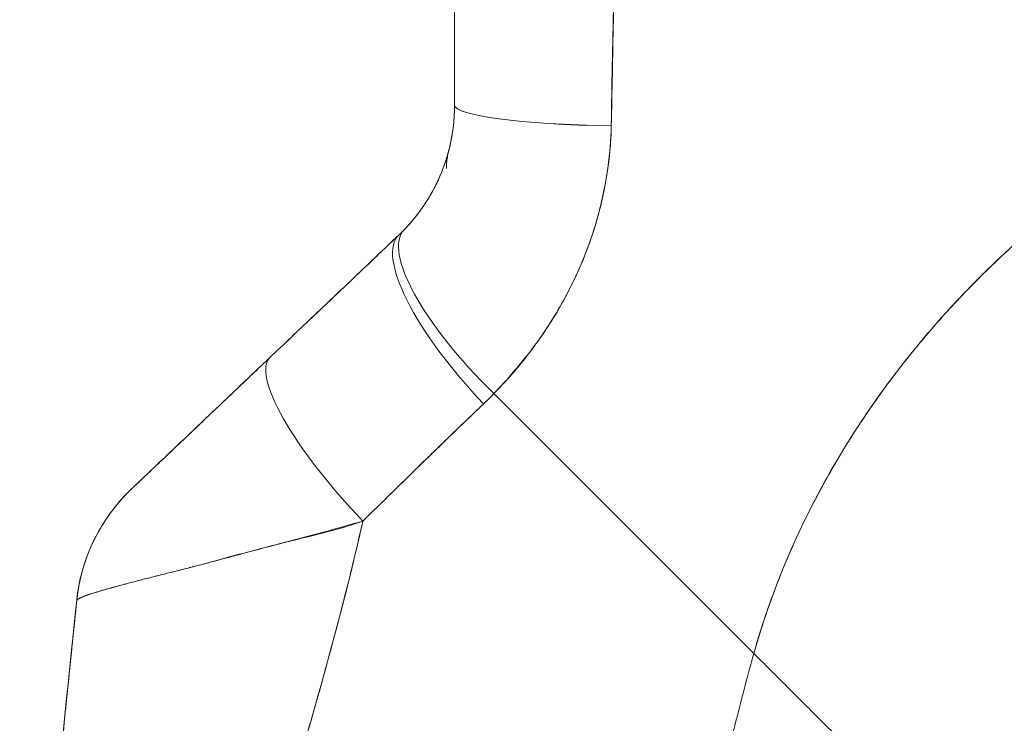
# Model space of a CAD drawing. Header units: inches. Extents: x 16 to 463, y 31 to 294.
# Tile 93 of 110: x 389.715 to 390.796, y 177.577 to 178.349. Entities that reach past the tile are written whole.
import ezdxf

# ---------------------------------------------------------------- set-up
doc = ezdxf.new("R2010")
doc.units = ezdxf.units.IN
doc.header["$LTSCALE"] = 28.571429
doc.header["$MEASUREMENT"] = 0
doc.layers.add('Dimension (ANSI)', color=7, linetype='Continuous', lineweight=5)
doc.layers.add('Visible (ANSI)', color=7, linetype='Continuous', lineweight=5)
doc.styles.add('ROMANS', font='romans.shx')
doc.dimstyles.new('Default (ANSI)', dxfattribs={"dimscale": 28.571429, "dimtxt": 0.1, "dimasz": 0.098425, "dimexe": 0.125, "dimexo": 0.0625, "dimgap": 0.031496, "dimtad": 0, "dimtih": 1, "dimtoh": 1, "dimrnd": 1e-08, "dimzin": 0, "dimdsep": 46, "dimtxsty": 'ROMANS', "dimcen": 0.09, "dimdle": 0.393701, "dimclrd": 256, "dimclre": 256, "dimclrt": 256, "dimadec": 0, "dimazin": 0, "dimtfac": 1, "dimtofl": 0, "dimtmove": 0, "dimatfit": 3, "dimfxl": 1, "dimtolj": 1, "dimtzin": 0, "dimlwd": -1, "dimlwe": -1, "dimarcsym": 0})

# ---------------------------------------------------------------- blocks, each defined once
blk = doc.blocks.new('*D26')
at = {"layer": 'Defpoints', "color": 0, "transparency": 16777216}
for p in [(392.14, 218.7286), (376.021, 138.4786), (392.14, 138.4786)]:
    blk.add_point(p, dxfattribs=at)
at = {"layer": 'Dimension (ANSI)', "transparency": 16777216}
for p, q in [((390.3543, 218.7286), (372.4496, 218.7286)), ((376.021, 215.9165), (376.021, 185.694)), ((376.021, 141.2908), (376.021, 171.5133)), ((390.3543, 138.4786), (372.4496, 138.4786))]:
    blk.add_line(p, q, dxfattribs=at)
for points in [[(375.5523, 215.9165), (376.4897, 215.9165), (376.021, 218.7286)], [(375.5523, 141.2908), (376.4897, 141.2908), (376.021, 138.4786)]]:
    blk.add_solid(points, dxfattribs=at)
at = {"layer": 'Dimension (ANSI)', "transparency": 16777216, "insert": (376.021, 178.6036), "char_height": 2.85714, "attachment_point": 5, "style": 'ROMANS'}
blk.add_mtext('\\A1;80.25\\PDOOR\\PHEIGHT', dxfattribs=at)

msp = doc.modelspace()

# ---------------------------------------------------------------- linework, layer by layer
at = {"layer": 'Visible (ANSI)'}
for p, q in [((390.5208, 177.6532), (390.2356, 177.9384)), ((390.2356, 177.9384), (390.5208, 177.6532)), ((390.0394, 177.5957), (390.0394, 177.5957)), ((390.0394, 177.5957), (390.0394, 177.5957))]:
    msp.add_line(p, q, dxfattribs=at)
for centre, major_axis, ratio, start_param, end_param in [((390.3892, 178.2551), (-0.1969, 0), 0.116853, 6.283185, 7.72703), ((390.3892, 178.2551), (-0.1968, 0), 0.116854, 0.000002, 1.443854), ((390.2785, 177.9813), (-0.1415, 0.1369), 0.308076, 0, 1.565739), ((390.2785, 177.9813), (-0.1415, 0.1369), 0.308076, 0, 1.565739), ((390.2667, 177.9696), (-0.1356, 0.1427), 0.304992, 6.283184, 7.861906), ((390.2667, 177.9696), (-0.1356, 0.1427), 0.304991, 0, 1.578721), ((389.9269, 178.2942), (0.2378, -0.1395), 0.832067, 6.047896, 6.083608), ((389.9269, 178.2943), (0.2377, -0.1398), 0.832157, 6.048993, 6.084701), ((390.1254, 177.8354), (-0.1356, 0.1427), 0.253114, 0, 1.588948), ((390.1254, 177.8354), (-0.1356, 0.1427), 0.253114, 0, 1.588948), ((389.9212, 178.2283), (0.3709, -0.215), 0.948584, 6.012948, 6.052056), ((389.9213, 178.2282), (0.3709, -0.2149), 0.948582, 6.012876, 6.051991), ((389.9736, 177.6912), (-0.1958, 0.0203), 0.999999, 5.575625, 6.283185), ((389.9736, 177.6912), (-0.1356, 0.1427), 0.999991, 0, 0.70756)]:
    msp.add_ellipse(centre, major_axis=major_axis, ratio=ratio, start_param=start_param, end_param=end_param, dxfattribs=at)
for points, knots in [([(390.1924, 178.2551), (390.1924, 178.2964), (390.1924, 178.3384), (390.1924, 178.381), (390.1924, 178.4237), (390.1924, 178.467), (390.1924, 178.5109), (390.1924, 178.5549), (390.1924, 178.5995), (390.1924, 178.6448)], [0, 0, 0, 0, 0.333333, 0.333333, 0.333333, 0.666667, 0.666667, 0.666667, 1, 1, 1, 1]), ([(390.1924, 178.2551), (390.1924, 178.2924), (390.1924, 178.3297), (390.1924, 178.3672), (390.1924, 178.4125), (390.1924, 178.458), (390.1924, 178.5035), (390.1924, 178.5506), (390.1924, 178.5977), (390.1924, 178.6448)], [0, 0, 0, 0, 0.288491, 0.288491, 0.288491, 0.638459, 0.638459, 0.638459, 1, 1, 1, 1]), ([(390.3643, 178.2323), (390.3644, 178.2364), (390.3644, 178.2406), (390.3645, 178.2447), (390.3646, 178.252), (390.3647, 178.2593), (390.3648, 178.2665), (390.3652, 178.2895), (390.3657, 178.3122), (390.3662, 178.3348), (390.3664, 178.3446), (390.3666, 178.3543), (390.3668, 178.364), (390.3669, 178.3667), (390.3669, 178.3694), (390.367, 178.3721), (390.3672, 178.383), (390.3674, 178.3938), (390.3675, 178.4045), (390.3679, 178.4288), (390.3681, 178.4528), (390.3684, 178.4765), (390.3685, 178.4844), (390.3685, 178.4922), (390.3686, 178.5), (390.3687, 178.5021), (390.3687, 178.5043), (390.3687, 178.5064), (390.3689, 178.5218), (390.3691, 178.5372), (390.3693, 178.5523), (390.3696, 178.5799), (390.3699, 178.6069), (390.3701, 178.6331)], [0, 0, 0, 0, 0.029161, 0.029161, 0.029161, 0.080621, 0.080621, 0.080621, 0.243196, 0.243196, 0.243196, 0.313778, 0.313778, 0.313778, 0.333333, 0.333333, 0.333333, 0.41251, 0.41251, 0.41251, 0.591045, 0.591045, 0.591045, 0.650584, 0.650584, 0.650584, 0.666667, 0.666667, 0.666667, 0.784923, 0.784923, 0.784923, 1, 1, 1, 1]), ([(390.3701, 178.6331), (390.3697, 178.5864), (390.3691, 178.5405), (390.3686, 178.4952), (390.3686, 178.4929), (390.3685, 178.4906), (390.3685, 178.4883), (390.368, 178.4454), (390.3675, 178.4032), (390.3668, 178.3616), (390.3667, 178.357), (390.3667, 178.3525), (390.3666, 178.348), (390.3659, 178.3088), (390.3652, 178.2702), (390.3643, 178.2323)], [0, 0, 0, 0, 0.333333, 0.333333, 0.333333, 0.350215, 0.350215, 0.350215, 0.666667, 0.666667, 0.666667, 0.701162, 0.701162, 0.701162, 1, 1, 1, 1]), ([(390.5208, 177.6532), (390.5297, 177.6848), (390.5407, 177.717), (390.5541, 177.7494), (390.5675, 177.7819), (390.5833, 177.8145), (390.6016, 177.8471), (390.6199, 177.8797), (390.6408, 177.9123), (390.6642, 177.9444), (390.6877, 177.9766), (390.7139, 178.0083), (390.7428, 178.0393), (390.7717, 178.0703), (390.8034, 178.1005), (390.8379, 178.1294), (390.8723, 178.1584), (390.9096, 178.1862), (390.9497, 178.2123), (390.9898, 178.2384), (391.0326, 178.2629), (391.0782, 178.2852), (391.1237, 178.3074), (391.172, 178.3276), (391.2228, 178.345)], [0, 0, 0, 0, 0.124948, 0.124948, 0.124948, 0.249955, 0.249955, 0.249955, 0.374963, 0.374963, 0.374963, 0.49997, 0.49997, 0.49997, 0.624978, 0.624978, 0.624978, 0.749985, 0.749985, 0.749985, 0.874993, 0.874993, 0.874993, 1, 1, 1, 1]), ([(391.2228, 178.345), (391.2081, 178.34), (391.1937, 178.3347), (391.1794, 178.3293), (391.1541, 178.3195), (391.1294, 178.3091), (391.1055, 178.2981), (391.0815, 178.2871), (391.0582, 178.2755), (391.0357, 178.2634), (391.0132, 178.2512), (390.9914, 178.2386), (390.9703, 178.2254), (390.9492, 178.2123), (390.9288, 178.1987), (390.9092, 178.1847), (390.8896, 178.1707), (390.8708, 178.1564), (390.8526, 178.1416), (390.8345, 178.1269), (390.8171, 178.1119), (390.8005, 178.0965), (390.7838, 178.0812), (390.7679, 178.0656), (390.7527, 178.0498), (390.7375, 178.0339), (390.7231, 178.0179), (390.7093, 178.0017), (390.6956, 177.9855), (390.6826, 177.9691), (390.6703, 177.9526), (390.658, 177.9361), (390.6464, 177.9195), (390.6355, 177.9028), (390.6245, 177.8862), (390.6143, 177.8694), (390.6048, 177.8527), (390.5952, 177.8359), (390.5863, 177.8191), (390.5781, 177.8024), (390.5698, 177.7856), (390.5623, 177.7689), (390.5553, 177.7522), (390.5483, 177.7355), (390.542, 177.7189), (390.5363, 177.7024), (390.5305, 177.6859), (390.5254, 177.6695), (390.5208, 177.6532)], [0, 0, 0, 0, 0.036069, 0.036069, 0.036069, 0.100331, 0.100331, 0.100331, 0.164593, 0.164593, 0.164593, 0.228855, 0.228855, 0.228855, 0.293118, 0.293118, 0.293118, 0.35738, 0.35738, 0.35738, 0.421642, 0.421642, 0.421642, 0.485904, 0.485904, 0.485904, 0.550166, 0.550166, 0.550166, 0.614429, 0.614429, 0.614429, 0.678691, 0.678691, 0.678691, 0.742953, 0.742953, 0.742953, 0.807215, 0.807215, 0.807215, 0.871477, 0.871477, 0.871477, 0.93574, 0.93574, 0.93574, 1, 1, 1, 1]), ([(390.137, 178.1182), (390.1485, 178.13), (390.1585, 178.1434), (390.1668, 178.1581), (390.1751, 178.1727), (390.1816, 178.1886), (390.1859, 178.205), (390.1902, 178.2214), (390.1924, 178.2382), (390.1924, 178.2551)], [0, 0, 0, 0, 0.333333, 0.333333, 0.333333, 0.666667, 0.666667, 0.666667, 1, 1, 1, 1]), ([(390.137, 178.1182), (390.139, 178.1202), (390.1409, 178.1223), (390.1428, 178.1245), (390.1452, 178.1271), (390.1475, 178.1299), (390.1497, 178.1327), (390.1521, 178.1357), (390.1544, 178.1388), (390.1567, 178.142), (390.1592, 178.1455), (390.1615, 178.1492), (390.1638, 178.1529), (390.1663, 178.157), (390.1687, 178.1613), (390.1709, 178.1657), (390.1734, 178.1706), (390.1758, 178.1757), (390.1779, 178.1809), (390.1803, 178.1867), (390.1824, 178.1928), (390.1842, 178.1989), (390.1863, 178.2059), (390.188, 178.213), (390.1893, 178.2202), (390.1907, 178.2283), (390.1917, 178.2366), (390.1921, 178.245), (390.1923, 178.2483), (390.1924, 178.2517), (390.1924, 178.2551)], [0, 0, 0, 0, 0.060949, 0.060949, 0.060949, 0.135639, 0.135639, 0.135639, 0.215708, 0.215708, 0.215708, 0.303486, 0.303486, 0.303486, 0.401292, 0.401292, 0.401292, 0.511372, 0.511372, 0.511372, 0.635855, 0.635855, 0.635855, 0.776826, 0.776826, 0.776826, 0.936006, 0.936006, 0.936006, 1, 1, 1, 1]), ([(390.2356, 177.9384), (390.243, 177.9462), (390.2502, 177.9542), (390.2571, 177.9622), (390.2613, 177.967), (390.2653, 177.9719), (390.2692, 177.9768), (390.2753, 177.9844), (390.281, 177.992), (390.2864, 177.9996), (390.2887, 178.0029), (390.2909, 178.0061), (390.293, 178.0094), (390.296, 178.0138), (390.2988, 178.0183), (390.3015, 178.0227), (390.3094, 178.0356), (390.3163, 178.0483), (390.3224, 178.0609), (390.3253, 178.0669), (390.328, 178.0728), (390.3306, 178.0788), (390.3365, 178.0926), (390.3415, 178.1061), (390.3457, 178.1195), (390.3488, 178.1295), (390.3514, 178.1394), (390.3537, 178.1492), (390.3558, 178.1582), (390.3576, 178.1672), (390.3591, 178.1762), (390.3602, 178.1826), (390.3611, 178.189), (390.3619, 178.1955), (390.3633, 178.2078), (390.3642, 178.22), (390.3643, 178.2323)], [0, 0, 0, 0, 0.078629, 0.078629, 0.078629, 0.12616, 0.12616, 0.12616, 0.2, 0.2, 0.2, 0.231421, 0.231421, 0.231421, 0.274676, 0.274676, 0.274676, 0.4, 0.4, 0.4, 0.460013, 0.460013, 0.460013, 0.6, 0.6, 0.6, 0.704237, 0.704237, 0.704237, 0.8, 0.8, 0.8, 0.868687, 0.868687, 0.868687, 1, 1, 1, 1]), ([(390.3643, 178.2323), (390.3642, 178.2253), (390.3638, 178.2183), (390.3633, 178.2113), (390.362, 178.1942), (390.3596, 178.1769), (390.3561, 178.1598), (390.3557, 178.1582), (390.3554, 178.1566), (390.3551, 178.155), (390.3522, 178.1417), (390.3486, 178.1284), (390.3443, 178.1152), (390.3403, 178.103), (390.3358, 178.091), (390.3307, 178.0791), (390.3304, 178.0784), (390.3301, 178.0777), (390.3298, 178.0771), (390.3251, 178.0661), (390.3198, 178.0553), (390.314, 178.0446), (390.309, 178.0352), (390.3036, 178.026), (390.2978, 178.0168), (390.2956, 178.0134), (390.2934, 178.0099), (390.291, 178.0064), (390.288, 178.0019), (390.2849, 177.9974), (390.2816, 177.9929), (390.2765, 177.9858), (390.2712, 177.9788), (390.2656, 177.9719), (390.2604, 177.9656), (390.255, 177.9593), (390.2495, 177.9532), (390.245, 177.9482), (390.2403, 177.9433), (390.2356, 177.9384)], [0, 0, 0, 0, 0.067817, 0.067817, 0.067817, 0.234588, 0.234588, 0.234588, 0.25, 0.25, 0.25, 0.380149, 0.380149, 0.380149, 0.5, 0.5, 0.5, 0.506838, 0.506838, 0.506838, 0.617148, 0.617148, 0.617148, 0.713405, 0.713405, 0.713405, 0.75, 0.75, 0.75, 0.798131, 0.798131, 0.798131, 0.874043, 0.874043, 0.874043, 0.943786, 0.943786, 0.943786, 1, 1, 1, 1]), ([(390.1835, 178.1854), (390.1835, 178.1854), (390.1835, 178.1855), (390.1835, 178.1855), (390.1835, 178.1855), (390.1835, 178.1855), (390.1835, 178.1855), (390.1835, 178.1856), (390.1835, 178.1857), (390.1835, 178.1859), (390.1835, 178.1861), (390.1835, 178.1868), (390.1835, 178.1874), (390.1835, 178.1896), (390.1836, 178.1912), (390.184, 178.1951), (390.1843, 178.1975), (390.185, 178.201), (390.1852, 178.2022), (390.1856, 178.2036), (390.1856, 178.2038), (390.1857, 178.2043), (390.1858, 178.2044), (390.1858, 178.2047), (390.1859, 178.2048), (390.186, 178.2052), (390.186, 178.2053), (390.1861, 178.2058), (390.1861, 178.2057), (390.1862, 178.206), (390.1862, 178.2062), (390.1863, 178.2065)], [0, 0, 0, 0, 0.0000351, 0.0000351, 0.0001054, 0.0001054, 0.0002459, 0.0002459, 0.0008081, 0.0008081, 0.0019324, 0.0019324, 0.0064779, 0.0064779, 0.0186041, 0.0186041, 0.0366237, 0.0366237, 0.0458687, 0.0458687, 0.048152, 0.048152, 0.0504319, 0.0504319, 0.0526892, 0.0526892, 0.0608899, 0.0608899, 0.0946199, 0.0946199, 0.1395991, 0.1395991, 0.1395991, 0.1395991]), ([(389.9898, 177.9781), (390.0051, 177.9926), (390.0206, 178.0073), (390.0362, 178.0222), (390.0382, 178.024), (390.0402, 178.026), (390.0422, 178.0279), (390.0558, 178.0408), (390.0695, 178.0538), (390.0833, 178.0669), (390.0864, 178.0698), (390.0894, 178.0728), (390.0925, 178.0757), (390.1053, 178.0878), (390.1182, 178.1001), (390.1311, 178.1124)], [0, 0, 0, 0, 0.333333, 0.333333, 0.333333, 0.376093, 0.376093, 0.376093, 0.666667, 0.666667, 0.666667, 0.731304, 0.731304, 0.731304, 1, 1, 1, 1]), ([(389.9898, 177.9781), (390.0051, 177.9926), (390.0206, 178.0073), (390.0361, 178.0221), (390.0517, 178.0369), (390.0674, 178.0518), (390.0833, 178.0669), (390.0991, 178.0819), (390.115, 178.0971), (390.1311, 178.1124)], [0, 0, 0, 0, 0.333333, 0.333333, 0.333333, 0.666667, 0.666667, 0.666667, 1, 1, 1, 1]), ([(389.838, 177.8339), (389.838, 177.8339), (389.8381, 177.834), (389.8383, 177.8341), (389.8385, 177.8343), (389.8388, 177.8347), (389.8392, 177.8351), (389.8397, 177.8355), (389.8403, 177.8361), (389.841, 177.8368), (389.8418, 177.8375), (389.8428, 177.8384), (389.8438, 177.8394), (389.845, 177.8405), (389.8463, 177.8418), (389.8477, 177.8431), (389.8489, 177.8443), (389.8502, 177.8455), (389.8516, 177.8468), (389.852, 177.8472), (389.8525, 177.8477), (389.853, 177.8481), (389.8551, 177.8501), (389.8574, 177.8523), (389.8599, 177.8547), (389.8626, 177.8573), (389.8656, 177.8601), (389.8687, 177.8631), (389.8721, 177.8663), (389.8758, 177.8698), (389.8796, 177.8734), (389.882, 177.8757), (389.8845, 177.878), (389.887, 177.8805), (389.8889, 177.8823), (389.8908, 177.8841), (389.8928, 177.886), (389.8979, 177.8908), (389.9032, 177.8958), (389.9087, 177.901), (389.9147, 177.9068), (389.921, 177.9128), (389.9275, 177.9189), (389.9345, 177.9256), (389.9417, 177.9324), (389.949, 177.9394), (389.9563, 177.9462), (389.9636, 177.9532), (389.971, 177.9602), (389.9772, 177.9662), (389.9835, 177.9722), (389.9898, 177.9781)], [0, 0, 0, 0, 0.036619, 0.036619, 0.036619, 0.07542, 0.07542, 0.07542, 0.116832, 0.116832, 0.116832, 0.161518, 0.161518, 0.161518, 0.2101, 0.2101, 0.2101, 0.25, 0.25, 0.25, 0.263174, 0.263174, 0.263174, 0.321517, 0.321517, 0.321517, 0.385689, 0.385689, 0.385689, 0.455959, 0.455959, 0.455959, 0.5, 0.5, 0.5, 0.532725, 0.532725, 0.532725, 0.617421, 0.617421, 0.617421, 0.711301, 0.711301, 0.711301, 0.813465, 0.813465, 0.813465, 0.914177, 0.914177, 0.914177, 1, 1, 1, 1]), ([(389.838, 177.8339), (389.8384, 177.8343), (389.839, 177.8348), (389.841, 177.8367), (389.8431, 177.8387), (389.8463, 177.8418), (389.8507, 177.846), (389.8551, 177.8502), (389.8607, 177.8555), (389.8673, 177.8617), (389.8739, 177.868), (389.8815, 177.8753), (389.8901, 177.8834), (389.8986, 177.8915), (389.908, 177.9004), (389.9183, 177.9102), (389.9285, 177.9199), (389.9396, 177.9304), (389.9515, 177.9417), (389.9634, 177.953), (389.9762, 177.9652), (389.9898, 177.9781)], [0.0073542, 0.0073542, 0.0073542, 0.0073542, 0.1428571, 0.1428571, 0.1428571, 0.2857143, 0.2857143, 0.2857143, 0.4285714, 0.4285714, 0.4285714, 0.5714286, 0.5714286, 0.5714286, 0.7142857, 0.7142857, 0.7142857, 0.8571429, 0.8571429, 0.8571429, 1, 1, 1, 1]), ([(390.0917, 177.7985), (390.1073, 177.8139), (390.1227, 177.8288), (390.1377, 177.8435), (390.1466, 177.8522), (390.1554, 177.8608), (390.1641, 177.8692), (390.1645, 177.8695), (390.1648, 177.8699), (390.1651, 177.8702), (390.1707, 177.8757), (390.1763, 177.8811), (390.1818, 177.8864), (390.1963, 177.9004), (390.2104, 177.9139), (390.2243, 177.9272)], [0, 0, 0, 0, 0.333333, 0.333333, 0.333333, 0.531303, 0.531303, 0.531303, 0.538863, 0.538863, 0.538863, 0.666667, 0.666667, 0.666667, 1, 1, 1, 1]), ([(390.2243, 177.9272), (390.2119, 177.9154), (390.1997, 177.9037), (390.1875, 177.8919), (390.1718, 177.8767), (390.1561, 177.8615), (390.1404, 177.8461), (390.1242, 177.8303), (390.108, 177.8144), (390.0917, 177.7985)], [0, 0, 0, 0, 0.2755, 0.2755, 0.2755, 0.631774, 0.631774, 0.631774, 1, 1, 1, 1]), ([(389.7777, 177.7117), (389.7799, 177.7328), (389.7857, 177.7539), (389.8033, 177.7922), (389.8152, 177.81), (389.8312, 177.8272), (389.833, 177.829), (389.8355, 177.8315), (389.8362, 177.8322), (389.8372, 177.8331), (389.8375, 177.8334), (389.8377, 177.8337), (389.8378, 177.8337), (389.8378, 177.8337), (389.8378, 177.8337), (389.8378, 177.8337), (389.8378, 177.8337), (389.8379, 177.8338), (389.8379, 177.8338), (389.8379, 177.8338), (389.8379, 177.8338), (389.8379, 177.8338), (389.8379, 177.8338), (389.8379, 177.8338), (389.8379, 177.8338), (389.8379, 177.8338), (389.8379, 177.8338), (389.8379, 177.8338), (389.838, 177.8339), (389.838, 177.8339)], [0, 0, 0, 0, 0.1621162, 0.1621162, 0.3213339, 0.3213339, 0.3409986, 0.3409986, 0.3483716, 0.3483716, 0.351137, 0.351137, 0.351388, 0.351388, 0.351514, 0.351514, 0.3516412, 0.3516412, 0.3518975, 0.3518975, 0.3539185, 0.3539185, 0.3619173, 0.3619173, 0.385913, 0.385913, 0.4579003, 0.4579003, 0.5836302, 0.5836302, 0.5836302, 0.5836302]), ([(390.0917, 177.7985), (390.0785, 177.7947), (390.0655, 177.7911), (390.0528, 177.7876), (390.0376, 177.7835), (390.0229, 177.7796), (390.0084, 177.7758), (390.006, 177.7752), (390.0037, 177.7745), (390.0014, 177.7739), (389.9891, 177.7706), (389.9769, 177.7674), (389.9652, 177.7643), (389.952, 177.7607), (389.9393, 177.7573), (389.9273, 177.7542), (389.9251, 177.7536), (389.923, 177.753), (389.9208, 177.7524), (389.9117, 177.75), (389.903, 177.7478), (389.8948, 177.7457), (389.885, 177.7432), (389.8758, 177.7409), (389.8672, 177.7388), (389.8641, 177.738), (389.8611, 177.7372), (389.8581, 177.7364), (389.8533, 177.7352), (389.8486, 177.734), (389.8442, 177.7329), (389.8374, 177.7311), (389.8312, 177.7295), (389.8254, 177.7279), (389.8212, 177.7268), (389.8172, 177.7257), (389.8135, 177.7246), (389.8125, 177.7244), (389.8115, 177.7241), (389.8106, 177.7238), (389.8064, 177.7226), (389.8026, 177.7215), (389.7992, 177.7205), (389.796, 177.7195), (389.7932, 177.7186), (389.7907, 177.7177), (389.7893, 177.7172), (389.7879, 177.7168), (389.7867, 177.7163), (389.786, 177.716), (389.7853, 177.7158), (389.7847, 177.7155), (389.7831, 177.7149), (389.7818, 177.7143), (389.7807, 177.7137), (389.7797, 177.7132), (389.779, 177.7127), (389.7785, 177.7124), (389.778, 177.712), (389.7778, 177.7117), (389.7778, 177.7114)], [0, 0, 0, 0, 0.070099, 0.070099, 0.070099, 0.153227, 0.153227, 0.153227, 0.166667, 0.166667, 0.166667, 0.237919, 0.237919, 0.237919, 0.318443, 0.318443, 0.318443, 0.333333, 0.333333, 0.333333, 0.396446, 0.396446, 0.396446, 0.472282, 0.472282, 0.472282, 0.5, 0.5, 0.5, 0.545332, 0.545332, 0.545332, 0.61493, 0.61493, 0.61493, 0.666667, 0.666667, 0.666667, 0.680579, 0.680579, 0.680579, 0.742113, 0.742113, 0.742113, 0.799672, 0.799672, 0.799672, 0.833333, 0.833333, 0.833333, 0.853588, 0.853588, 0.853588, 0.904523, 0.904523, 0.904523, 0.953187, 0.953187, 0.953187, 1, 1, 1, 1]), ([(389.7778, 177.7114), (389.7778, 177.7118), (389.7782, 177.7122), (389.7792, 177.7128), (389.7802, 177.7135), (389.7816, 177.7142), (389.7835, 177.715), (389.7844, 177.7154), (389.7855, 177.7158), (389.7867, 177.7163), (389.7879, 177.7168), (389.7893, 177.7172), (389.7908, 177.7178), (389.7922, 177.7183), (389.7938, 177.7188), (389.7956, 177.7193), (389.7973, 177.7199), (389.7991, 177.7205), (389.8011, 177.721), (389.8047, 177.7221), (389.8088, 177.7233), (389.8133, 177.7246), (389.8137, 177.7247), (389.8141, 177.7248), (389.8145, 177.7249), (389.8195, 177.7263), (389.825, 177.7278), (389.8311, 177.7294), (389.8372, 177.7311), (389.8438, 177.7328), (389.8509, 177.7346), (389.8532, 177.7352), (389.8555, 177.7358), (389.8578, 177.7364), (389.8629, 177.7377), (389.8683, 177.739), (389.8739, 177.7404), (389.882, 177.7424), (389.8907, 177.7446), (389.8999, 177.747), (389.901, 177.7473), (389.9022, 177.7476), (389.9034, 177.7479), (389.9089, 177.7493), (389.9146, 177.7508), (389.9205, 177.7523), (389.9232, 177.7531), (389.9259, 177.7538), (389.9287, 177.7546), (389.9387, 177.7573), (389.9491, 177.7602), (389.9599, 177.7631), (389.9705, 177.766), (389.9815, 177.7689), (389.9927, 177.7717), (389.9954, 177.7724), (389.9981, 177.7731), (390.0007, 177.7737), (390.0009, 177.7738), (390.001, 177.7738), (390.0011, 177.7738), (390.0094, 177.7759), (390.0177, 177.7779), (390.0262, 177.78), (390.0372, 177.7826), (390.0483, 177.7854), (390.0594, 177.7885), (390.0703, 177.7914), (390.0811, 177.7947), (390.0917, 177.7985)], [0, 0, 0, 0, 0.066599, 0.066599, 0.066599, 0.13375, 0.13375, 0.13375, 0.166667, 0.166667, 0.166667, 0.201474, 0.201474, 0.201474, 0.235929, 0.235929, 0.235929, 0.269758, 0.269758, 0.269758, 0.333333, 0.333333, 0.333333, 0.338645, 0.338645, 0.338645, 0.408129, 0.408129, 0.408129, 0.47796, 0.47796, 0.47796, 0.5, 0.5, 0.5, 0.547804, 0.547804, 0.547804, 0.617158, 0.617158, 0.617158, 0.625768, 0.625768, 0.625768, 0.666667, 0.666667, 0.666667, 0.685425, 0.685425, 0.685425, 0.752265, 0.752265, 0.752265, 0.817289, 0.817289, 0.817289, 0.832593, 0.832593, 0.832593, 0.833333, 0.833333, 0.833333, 0.880153, 0.880153, 0.880153, 0.940933, 0.940933, 0.940933, 1, 1, 1, 1]), ([(389.9183, 177.1231), (389.9242, 177.1585), (389.9314, 177.1944), (389.9396, 177.2306), (389.9479, 177.2668), (389.957, 177.3033), (389.9669, 177.3401), (389.9767, 177.3769), (389.9871, 177.414), (389.9979, 177.4513), (390.0086, 177.4887), (390.0195, 177.5263), (390.0304, 177.5642), (390.0413, 177.6021), (390.052, 177.6403), (390.0623, 177.679), (390.0726, 177.7177), (390.0823, 177.7567), (390.0912, 177.7964), (390.0914, 177.7971), (390.0916, 177.7978), (390.0917, 177.7985)], [0, 0, 0, 0, 0.166185, 0.166185, 0.166185, 0.332369, 0.332369, 0.332369, 0.498554, 0.498554, 0.498554, 0.664739, 0.664739, 0.664739, 0.830923, 0.830923, 0.830923, 0.997108, 0.997108, 0.997108, 1, 1, 1, 1]), ([(390.0917, 177.7985), (390.085, 177.7686), (390.0779, 177.7391), (390.0703, 177.7098), (390.0628, 177.6806), (390.055, 177.6516), (390.047, 177.6228), (390.039, 177.594), (390.0308, 177.5655), (390.0226, 177.5371), (390.0144, 177.5086), (390.0062, 177.4804), (389.9981, 177.4523), (389.9901, 177.4242), (389.9822, 177.3963), (389.9745, 177.3685), (389.9669, 177.3407), (389.9596, 177.3131), (389.9528, 177.2856), (389.9459, 177.2581), (389.9395, 177.2308), (389.9337, 177.2037), (389.9279, 177.1766), (389.9227, 177.1498), (389.9183, 177.1231)], [0, 0, 0, 0, 0.125, 0.125, 0.125, 0.25, 0.25, 0.25, 0.375, 0.375, 0.375, 0.5, 0.5, 0.5, 0.625, 0.625, 0.625, 0.75, 0.75, 0.75, 0.875, 0.875, 0.875, 1, 1, 1, 1]), ([(389.739, 177.2045), (389.7395, 177.2359), (389.7407, 177.2683), (389.7423, 177.3015), (389.7439, 177.3348), (389.7461, 177.3689), (389.7487, 177.4037), (389.7512, 177.4385), (389.7542, 177.474), (389.7576, 177.51), (389.7609, 177.546), (389.7645, 177.5826), (389.7683, 177.6196), (389.7714, 177.6499), (389.7746, 177.6806), (389.7778, 177.7114)], [0, 0, 0, 0, 0.207436, 0.207436, 0.207436, 0.414872, 0.414872, 0.414872, 0.622309, 0.622309, 0.622309, 0.829745, 0.829745, 0.829745, 1, 1, 1, 1]), ([(389.7778, 177.7114), (389.7731, 177.6662), (389.7684, 177.6215), (389.764, 177.5774), (389.7596, 177.5332), (389.7556, 177.4897), (389.7521, 177.4471), (389.7485, 177.4044), (389.7456, 177.3627), (389.7434, 177.3222), (389.7411, 177.2817), (389.7397, 177.2423), (389.739, 177.2045)], [0, 0, 0, 0, 0.249407, 0.249407, 0.249407, 0.499604, 0.499604, 0.499604, 0.749802, 0.749802, 0.749802, 1, 1, 1, 1]), ([(389.739, 177.2045), (389.739, 177.2045), (389.739, 177.2045), (389.739, 177.2046), (389.739, 177.2046), (389.739, 177.2048), (389.739, 177.2049), (389.739, 177.2053), (389.7391, 177.2055), (389.7391, 177.2063), (389.7391, 177.2068), (389.7391, 177.2083), (389.7391, 177.2094), (389.7392, 177.2138), (389.7393, 177.2172), (389.743, 177.3846), (389.7608, 177.5482), (389.7777, 177.7114)], [0, 0, 0, 0, 0.000122, 0.000122, 0.000366, 0.000366, 0.001343, 0.001343, 0.003296, 0.003296, 0.007202, 0.007202, 0.015015, 0.015015, 0.040905, 0.040905, 1.291307, 1.291307, 1.291307, 1.291307]), ([(389.7777, 177.7114), (389.7777, 177.7114), (389.7777, 177.7114), (389.7777, 177.7114), (389.7777, 177.7114), (389.7777, 177.7114), (389.7778, 177.7115), (389.7778, 177.7115), (389.7778, 177.7115), (389.7778, 177.7115)], [0.5014215, 0.5014215, 0.5014215, 0.5014215, 0.5709992, 0.5709992, 0.5709992, 0.6666667, 0.6666667, 0.6666667, 0.6683093, 0.6683093, 0.6683093, 0.6683093]), ([(390.3486, 176.928), (390.358, 176.955), (390.3666, 176.9823), (390.3745, 177.01), (390.3824, 177.0378), (390.3897, 177.0659), (390.3966, 177.0946), (390.4035, 177.1232), (390.41, 177.1523), (390.4163, 177.1819), (390.4226, 177.2115), (390.4287, 177.2416), (390.4348, 177.2721), (390.4409, 177.3026), (390.4471, 177.3335), (390.4535, 177.3648), (390.4598, 177.3961), (390.4664, 177.4277), (390.4733, 177.4596), (390.4803, 177.4915), (390.4876, 177.5237), (390.4955, 177.556), (390.5034, 177.5883), (390.5118, 177.6207), (390.5208, 177.6532)], [0, 0, 0, 0, 0.125006, 0.125006, 0.125006, 0.250011, 0.250011, 0.250011, 0.375017, 0.375017, 0.375017, 0.500022, 0.500022, 0.500022, 0.625028, 0.625028, 0.625028, 0.750033, 0.750033, 0.750033, 0.875039, 0.875039, 0.875039, 1, 1, 1, 1]), ([(390.5208, 177.6532), (390.5118, 177.6207), (390.5034, 177.5883), (390.4955, 177.556), (390.4876, 177.5237), (390.4803, 177.4915), (390.4733, 177.4596), (390.4664, 177.4277), (390.4598, 177.396), (390.4535, 177.3647), (390.4471, 177.3335), (390.4409, 177.3025), (390.4348, 177.272), (390.4287, 177.2416), (390.4226, 177.2115), (390.4163, 177.1819), (390.41, 177.1523), (390.4035, 177.1232), (390.3966, 177.0946), (390.3897, 177.0659), (390.3824, 177.0377), (390.3745, 177.01), (390.3666, 176.9823), (390.358, 176.955), (390.3486, 176.928)], [0, 0, 0, 0, 0.124999, 0.124999, 0.124999, 0.25, 0.25, 0.25, 0.375, 0.375, 0.375, 0.5, 0.5, 0.5, 0.625, 0.625, 0.625, 0.75, 0.75, 0.75, 0.875, 0.875, 0.875, 1, 1, 1, 1]), ([(390.7764, 177.3977), (390.7757, 177.3983), (390.7751, 177.3989), (390.7745, 177.3996), (390.7725, 177.4015), (390.7704, 177.4036), (390.7682, 177.4059), (390.7659, 177.4081), (390.7636, 177.4104), (390.7611, 177.4129), (390.7586, 177.4154), (390.756, 177.4179), (390.7533, 177.4206), (390.7523, 177.4217), (390.7512, 177.4227), (390.7502, 177.4238), (390.7456, 177.4283), (390.7408, 177.4332), (390.7357, 177.4383), (390.7325, 177.4414), (390.7292, 177.4447), (390.7259, 177.4481), (390.7225, 177.4514), (390.7191, 177.4549), (390.7155, 177.4584), (390.712, 177.462), (390.7083, 177.4656), (390.7046, 177.4694), (390.7009, 177.4731), (390.6971, 177.4769), (390.6932, 177.4808), (390.6869, 177.4871), (390.6805, 177.4935), (390.6738, 177.5002), (390.6723, 177.5017), (390.6707, 177.5033), (390.6692, 177.5048), (390.661, 177.513), (390.6526, 177.5214), (390.644, 177.53), (390.6382, 177.5358), (390.6323, 177.5417), (390.6263, 177.5477), (390.6236, 177.5504), (390.6209, 177.5531), (390.6182, 177.5558), (390.6098, 177.5642), (390.6013, 177.5728), (390.5925, 177.5815), (390.5866, 177.5874), (390.5806, 177.5934), (390.5745, 177.5994), (390.5722, 177.6018), (390.5698, 177.6042), (390.5674, 177.6066), (390.5594, 177.6146), (390.5513, 177.6227), (390.5433, 177.6307), (390.5357, 177.6383), (390.5282, 177.6458), (390.5208, 177.6532)], [0, 0, 0, 0, 0.014459, 0.014459, 0.014459, 0.059138, 0.059138, 0.059138, 0.104088, 0.104088, 0.104088, 0.149346, 0.149346, 0.149346, 0.166667, 0.166667, 0.166667, 0.24084, 0.24084, 0.24084, 0.286952, 0.286952, 0.286952, 0.333189, 0.333189, 0.333189, 0.379462, 0.379462, 0.379462, 0.425634, 0.425634, 0.425634, 0.5, 0.5, 0.5, 0.517058, 0.517058, 0.517058, 0.606463, 0.606463, 0.606463, 0.666667, 0.666667, 0.666667, 0.693307, 0.693307, 0.693307, 0.776792, 0.776792, 0.776792, 0.833333, 0.833333, 0.833333, 0.855634, 0.855634, 0.855634, 0.929684, 0.929684, 0.929684, 1, 1, 1, 1]), ([(390.5208, 177.6532), (390.5282, 177.6458), (390.5357, 177.6383), (390.5433, 177.6307), (390.5513, 177.6227), (390.5594, 177.6146), (390.5674, 177.6066), (390.5697, 177.6042), (390.5721, 177.6019), (390.5745, 177.5995), (390.5806, 177.5934), (390.5866, 177.5874), (390.5925, 177.5815), (390.6012, 177.5728), (390.6098, 177.5642), (390.6182, 177.5558), (390.6209, 177.5531), (390.6236, 177.5504), (390.6262, 177.5478), (390.6323, 177.5417), (390.6382, 177.5358), (390.644, 177.53), (390.6526, 177.5214), (390.661, 177.513), (390.6692, 177.5048), (390.6707, 177.5033), (390.6722, 177.5017), (390.6738, 177.5002), (390.6804, 177.4935), (390.6869, 177.4871), (390.6932, 177.4808), (390.7009, 177.473), (390.7084, 177.4656), (390.7155, 177.4585), (390.7226, 177.4514), (390.7293, 177.4446), (390.7357, 177.4383), (390.7408, 177.4332), (390.7456, 177.4283), (390.7502, 177.4238), (390.7512, 177.4227), (390.7523, 177.4217), (390.7533, 177.4206), (390.756, 177.4179), (390.7586, 177.4154), (390.7611, 177.4129), (390.7636, 177.4104), (390.7659, 177.4081), (390.7682, 177.4059), (390.7704, 177.4036), (390.7725, 177.4015), (390.7745, 177.3996), (390.7751, 177.3989), (390.7757, 177.3983), (390.7764, 177.3977)], [0, 0, 0, 0, 0.070424, 0.070424, 0.070424, 0.144534, 0.144534, 0.144534, 0.166667, 0.166667, 0.166667, 0.223344, 0.223344, 0.223344, 0.306735, 0.306735, 0.306735, 0.333333, 0.333333, 0.333333, 0.393546, 0.393546, 0.393546, 0.482972, 0.482972, 0.482972, 0.5, 0.5, 0.5, 0.574384, 0.574384, 0.574384, 0.666667, 0.666667, 0.666667, 0.759127, 0.759127, 0.759127, 0.833333, 0.833333, 0.833333, 0.850626, 0.850626, 0.850626, 0.89589, 0.89589, 0.89589, 0.940848, 0.940848, 0.940848, 0.985537, 0.985537, 0.985537, 1, 1, 1, 1])]:
    msp.add_open_spline(points, degree=3, knots=knots, dxfattribs=at)
for points in [[(389.7778, 177.7116), (389.7777, 177.7116), (389.7777, 177.7116), (389.7777, 177.7117)], [(389.7779, 177.7118), (389.7779, 177.7118), (389.7779, 177.7118), (389.7779, 177.7117)], [(389.7779, 177.7118), (389.7779, 177.7118), (389.7779, 177.7118), (389.7779, 177.7117)]]:
    msp.add_open_spline(points, degree=3, dxfattribs=at)

# ---------------------------------------------------------------- dimensions: what is measured, and where the dimension line sits
at = {"layer": 'Dimension (ANSI)'}
dim = msp.add_linear_dim(base=(376.021, 138.4786), p1=(392.14, 218.7286), p2=(392.14, 138.4786), angle=90, text='<>\\PDOOR\\PHEIGHT', dimstyle='Default (ANSI)', override={"dimdec": 2, "dimtp": 0, "dimtm": 0, "dimtdec": 2, "dimatfit": 1}, dxfattribs=at)
dim.commit()
dim.dimension.update_dxf_attribs({"geometry": '*D26', "text_midpoint": (376.021, 178.6036), "dimtype": 160})

doc.saveas('drawing.dxf')
